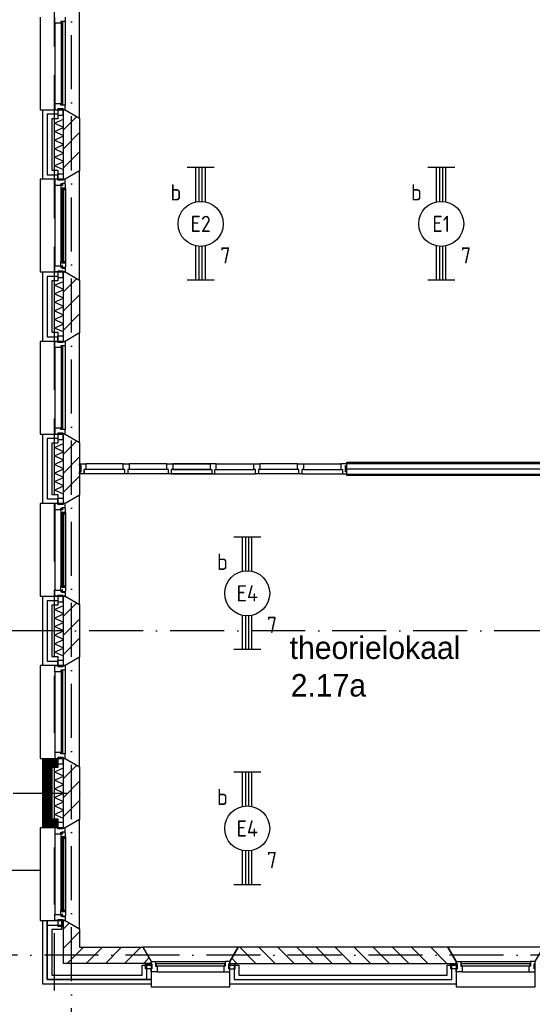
# Model space of a CAD drawing. Header units: millimetres. Extents: x 89505 to 240707, y 191 to 84291.
# Tile 20 of 50: x 173529 to 179223, y 8719 to 19648. Entities that reach past the tile are written whole.
import ezdxf
from ezdxf.enums import TextEntityAlignment as Align

# ---------------------------------------------------------------- set-up
doc = ezdxf.new("R2010")
doc.units = ezdxf.units.MM
doc.header["$LTSCALE"] = 100
doc.linetypes.add('DASHDOT', pattern=[9, 6, -1.5, 0, -1.5])
doc.linetypes.add('HIDDEN', pattern=[9.525, 6.35, -3.175])
doc.layers.get('0').update_dxf_attribs({"linetype": 'CONTINUOUS'})
for name, color, linetype in [('AL$7----_STRAMIEN', 1, 'DASHDOT'), ('AL21----_BUITENWAND', 4, 'CONTINUOUS'), ('AL21K---_ISOLATIE', 1, 'CONTINUOUS'), ('AL22----_BINNENWAND', 7, 'CONTINUOUS'), ('AL27----_DAKEN', 7, 'CONTINUOUS'), ('AL28----_KONSTRUKTIE', 3, 'CONTINUOUS'), ('AL31----_BUITENKOZ', 7, 'CONTINUOUS'), ('AL32----_BINNENKOZ', 9, 'CONTINUOUS'), ('ALL-----_REFLIJNEN', 8, 'CONTINUOUS'), ('ALXA3---_VOLZWART', 14, 'CONTINUOUS'), ('ALXAB---_PREFABBETON', 1, 'CONTINUOUS'), ('BOUW', 8, 'CONTINUOUS'), ('EB63101-_ATTRIB', 2, 'CONTINUOUS'), ('EL63101-_LICHT-ARM', 3, 'CONTINUOUS'), ('LIJN070', 130, 'CONTINUOUS')]:
    doc.layers.add(name, color=color, linetype=linetype)
doc.styles.add('1_8', font='ISO', dxfattribs={"height": 1.8})
doc.styles.add('BURO-025', font='BUROFONT.shx', dxfattribs={"height": 250})

# ---------------------------------------------------------------- blocks, each defined once
blk = doc.blocks.new('EJ3T20')
at = {"color": 0}
for p, q in [((-6.25, -1.5), (-6.25, 1.5)), ((6.25, -1.5), (6.25, 1.5)), ((-6.25, 0.52), (-2.44, 0.52)), ((-6.25, 0.17), (-2.49, 0.17)), ((2.44, 0.52), (6.25, 0.52)), ((2.49, 0.17), (6.25, 0.17)), ((-6.25, -0.17), (-2.49, -0.17)), ((-6.25, -0.52), (-2.44, -0.52)), ((2.44, -0.52), (6.25, -0.52)), ((2.49, -0.17), (6.25, -0.17))]:
    blk.add_line(p, q, dxfattribs=at)
blk.add_circle((0, 0), 2.5, dxfattribs=at)
at = {"color": 6, "style": '1_8'}
for tag, flags, p in [('SCHAK', 8, (3.5, 2.75)), ('A_CODE', 8, (0, 0)), ('GROEP', 8, (-3.5, -2.75)), ('KAST', 9, (3.5, -2.75))]:
    blk.add_attdef(tag, text='', height=1.8, dxfattribs=dict(at, flags=flags)).set_placement(p, align=Align.MIDDLE)

msp = doc.modelspace()

# ---------------------------------------------------------------- hatches: boundary and pattern name
at = {"layer": 'ALXAB---_PREFABBETON'}
h = msp.add_hatch(dxfattribs=at)
h.set_pattern_fill('PREFBET', color=8, style=0)
h.set_pattern_definition([(45, (174195.13, 10770.77), (-106.066, 106.066), [])])
h.paths.add_polyline_path([(174015, 11448), (174035, 11448), (174195, 11356), (174195, 10771), (174035, 10678), (174015, 10678)])

# ---------------------------------------------------------------- linework, layer by layer
at = {"layer": 'AL$7----_STRAMIEN', "color": 1}
for p, q in [((174105, 7175), (174105, 61763)), ((174105, 7175), (174105, 61763)), ((194205, 9263), (170205, 9263))]:
    msp.add_line(p, q, dxfattribs=at)
msp.add_lwpolyline([(183901, 12863), (143805, 12863), (120711, 12863)], dxfattribs=at)
at = {"layer": 'AL$7----_STRAMIEN'}
msp.add_lwpolyline([(164457, 11063), (174358, 11063)], dxfattribs=at)
at = {"layer": 'AL21----_BUITENWAND', "color": 8}
for p, q in [((173785, 18648), (173954, 18648)), ((173785, 17878), (173785, 18648)), ((173954, 18648), (173954, 18548)), ((173885, 18548), (173885, 17978)), ((173954, 18548), (173885, 18548)), ((173885, 17978), (173954, 17978)), ((173954, 17978), (173954, 17878)), ((173954, 17878), (173785, 17878)), ((173785, 16848), (173954, 16848)), ((173785, 16078), (173785, 16848)), ((173954, 16848), (173954, 16748)), ((173885, 16748), (173885, 16178)), ((173954, 16748), (173885, 16748)), ((173885, 16178), (173954, 16178)), ((173954, 16178), (173954, 16078)), ((173954, 16078), (173785, 16078)), ((173785, 15048), (173954, 15048)), ((173785, 14278), (173785, 15048)), ((173954, 15048), (173954, 14948)), ((173885, 14948), (173885, 14378)), ((173954, 14948), (173885, 14948)), ((173885, 14378), (173954, 14378)), ((173954, 14378), (173954, 14278)), ((173954, 14278), (173785, 14278)), ((173785, 13248), (173954, 13248)), ((173785, 12478), (173785, 13248)), ((173954, 13248), (173954, 13148)), ((173885, 13148), (173885, 12578)), ((173954, 13148), (173885, 13148)), ((173885, 12578), (173954, 12578)), ((173954, 12578), (173954, 12478)), ((173954, 12478), (173785, 12478)), ((173785, 8943), (173785, 9648)), ((173785, 9648), (173995, 9648)), ((173995, 9648), (173995, 9548)), ((173885, 9548), (173885, 9043)), ((173995, 9548), (173885, 9548)), ((174888, 9153), (174988, 9153)), ((174888, 9043), (174888, 9153)), ((174988, 9153), (174988, 8943)), ((175863, 9153), (175963, 9153)), ((175863, 8943), (175863, 9153)), ((175963, 9153), (175963, 9043)), ((178278, 9153), (178378, 9153)), ((178278, 9043), (178278, 9153)), ((178378, 9153), (178378, 8943)), ((173885, 9043), (174888, 9043)), ((175963, 9043), (178278, 9043)), ((174988, 8943), (173785, 8943)), ((178378, 8943), (175863, 8943))]:
    msp.add_line(p, q, dxfattribs=at)
msp.add_lwpolyline([(173954, 11348), (173885, 11348), (173885, 10778), (173954, 10778), (173954, 10678), (173785, 10678), (173785, 11448), (173954, 11448)], close=True, dxfattribs=at)
at = {"layer": 'AL21K---_ISOLATIE', "color": 8, "linetype": 'Continuous'}
for p, q in [((173915, 17978), (173915, 18548)), ((173915, 18501), (174015, 18544)), ((174015, 18453), (173915, 18501)), ((174015, 17978), (174015, 18548)), ((173915, 18406), (174015, 18453)), ((174015, 18358), (173915, 18406)), ((173915, 18311), (174015, 18358)), ((174015, 18263), (173915, 18311)), ((173915, 18216), (174015, 18263)), ((174015, 18168), (173915, 18216)), ((173915, 18121), (174015, 18168)), ((174015, 18073), (173915, 18121)), ((173915, 18026), (174015, 18073)), ((174015, 17983), (173915, 18026)), ((173915, 16178), (173915, 16748)), ((173915, 16701), (174015, 16744)), ((174015, 16178), (174015, 16748)), ((174015, 16653), (173915, 16701)), ((173915, 16606), (174015, 16653)), ((174015, 16558), (173915, 16606)), ((173915, 16511), (174015, 16558)), ((174015, 16463), (173915, 16511)), ((173915, 16416), (174015, 16463)), ((174015, 16368), (173915, 16416)), ((173915, 16321), (174015, 16368)), ((174015, 16273), (173915, 16321)), ((173915, 16226), (174015, 16273)), ((174015, 16183), (173915, 16226)), ((173915, 14378), (173915, 14948)), ((173915, 14901), (174015, 14944)), ((174015, 14853), (173915, 14901)), ((174015, 14378), (174015, 14948)), ((173915, 14806), (174015, 14853)), ((174015, 14758), (173915, 14806)), ((173915, 14711), (174015, 14758)), ((174015, 14663), (173915, 14711)), ((173915, 14616), (174015, 14663)), ((174015, 14568), (173915, 14616)), ((173915, 14521), (174015, 14568)), ((174015, 14473), (173915, 14521)), ((173915, 14426), (174015, 14473)), ((174015, 14383), (173915, 14426)), ((173915, 12578), (173915, 13148)), ((173915, 13101), (174015, 13144)), ((174015, 12578), (174015, 13148)), ((174015, 13053), (173915, 13101)), ((173915, 13006), (174015, 13053)), ((174015, 12958), (173915, 13006)), ((173915, 12911), (174015, 12958)), ((174015, 12863), (173915, 12911)), ((173915, 12816), (174015, 12863)), ((174015, 12768), (173915, 12816)), ((173915, 12721), (174015, 12768)), ((174015, 12673), (173915, 12721)), ((173915, 12626), (174015, 12673)), ((174015, 12583), (173915, 12626))]:
    msp.add_line(p, q, dxfattribs=at)
for points in [[(173915, 10778), (173915, 11348)], [(174015, 10783), (173915, 10826), (174015, 10873), (173915, 10921), (174015, 10968), (173915, 11016), (174015, 11063), (173915, 11111), (174015, 11158), (173915, 11206), (174015, 11253), (173915, 11301), (174015, 11344)], [(174015, 10778), (174015, 11348)]]:
    msp.add_lwpolyline(points, dxfattribs=at)
at = {"layer": 'AL22----_BINNENWAND', "color": 8}
for p, q in [((177163, 14738), (180507, 14738)), ((177163, 14588), (177163, 14738)), ((180507, 14588), (177163, 14588))]:
    msp.add_line(p, q, dxfattribs=at)
at = {"layer": 'AL22----_BINNENWAND', "color": 8, "linetype": 'Continuous'}
for p, q in [((177163, 14723), (180507, 14723)), ((177163, 14603), (180507, 14603))]:
    msp.add_line(p, q, dxfattribs=at)
at = {"layer": 'AL27----_DAKEN', "color": 8}
msp.add_line((164457, 10209), (173755, 10209), dxfattribs=at)
at = {"layer": 'AL28----_KONSTRUKTIE', "color": 8}
for p, q in [((174015, 17878), (174015, 18648)), ((174015, 18648), (174035, 18648)), ((174035, 18648), (174195, 18556)), ((174195, 18556), (174195, 17971)), ((174195, 17971), (174035, 17878)), ((174035, 17878), (174015, 17878)), ((174015, 16078), (174015, 16848)), ((174015, 16848), (174035, 16848)), ((174035, 16848), (174195, 16756)), ((174195, 16756), (174195, 16171)), ((174035, 16078), (174015, 16078)), ((174195, 16171), (174035, 16078)), ((174015, 14278), (174015, 15048)), ((174015, 15048), (174035, 15048)), ((174035, 15048), (174195, 14956)), ((174195, 14956), (174195, 14371)), ((174195, 14371), (174035, 14278)), ((174035, 14278), (174015, 14278)), ((174015, 12478), (174015, 13248)), ((174015, 13248), (174035, 13248)), ((174035, 13248), (174195, 13156)), ((174195, 13156), (174195, 12571)), ((174195, 12571), (174035, 12478)), ((174035, 12478), (174015, 12478)), ((175956, 9353), (175863, 9193)), ((178286, 9353), (175956, 9353)), ((178378, 9193), (178286, 9353)), ((175863, 9193), (175863, 9173)), ((178378, 9173), (178378, 9193)), ((175863, 9173), (178378, 9173))]:
    msp.add_line(p, q, dxfattribs=at)
at = {"layer": 'AL28----_KONSTRUKTIE', "color": 8, "linetype": 'Continuous'}
for p, q in [((174015, 9173), (174015, 9648)), ((174015, 9648), (174035, 9648)), ((174035, 9648), (174195, 9556)), ((174195, 9556), (174195, 9353)), ((174195, 9353), (174896, 9353)), ((174896, 9353), (174988, 9193)), ((174988, 9193), (174988, 9173)), ((174988, 9173), (174015, 9173))]:
    msp.add_line(p, q, dxfattribs=at)
at = {"layer": 'AL28----_KONSTRUKTIE', "color": 8}
msp.add_lwpolyline([(174015, 11448), (174035, 11448), (174195, 11356), (174195, 10771), (174035, 10678), (174015, 10678)], close=True, dxfattribs=at)
at = {"layer": 'AL31----_BUITENKOZ', "color": 8}
for p, q in [((173755, 19678), (173755, 18648)), ((174195, 18556), (174195, 19771)), ((173921, 19611), (173921, 18715)), ((174035, 19628), (174035, 18698)), ((173755, 18648), (174035, 18648)), ((173954, 18658), (173954, 18587)), ((174010, 18658), (173954, 18658)), ((173954, 18587), (174010, 18587)), ((174010, 18587), (174010, 18658)), ((174035, 18648), (174195, 18556)), ((173954, 17939), (174010, 17939)), ((173954, 17868), (173954, 17939)), ((174010, 17939), (174010, 17868)), ((174195, 17971), (174035, 17878)), ((174195, 16756), (174195, 17971)), ((173755, 17878), (173755, 16848)), ((174035, 17878), (173755, 17878)), ((173921, 17878), (173921, 17811)), ((173954, 17878), (173921, 17878)), ((173954, 17868), (173954, 17878)), ((174010, 17868), (173954, 17868)), ((174010, 17868), (173954, 17868)), ((173984, 17828), (173999, 17828)), ((173984, 17811), (173984, 17828)), ((173984, 17817), (173984, 17811)), ((173999, 17817), (173984, 17817)), ((173999, 17834), (174035, 17834)), ((173999, 17828), (173999, 17834)), ((173999, 17809), (173999, 17817)), ((174004, 17831), (174004, 17809)), ((174034, 17831), (174004, 17831)), ((174010, 17878), (174010, 17868)), ((174035, 17878), (174010, 17878)), ((174034, 17824), (174034, 17831)), ((174038, 17822), (174034, 17824)), ((174035, 17834), (174035, 17878)), ((174038, 17779), (174038, 17822)), ((173921, 17811), (173984, 17811)), ((173921, 17811), (173921, 16915)), ((173984, 17811), (173984, 17764)), ((173984, 17764), (173997, 17762)), ((173984, 17764), (173984, 16963)), ((173997, 17779), (174038, 17779)), ((173997, 17762), (173997, 17779)), ((174004, 17809), (173999, 17809)), ((174022, 17779), (174022, 17762)), ((174036, 17779), (174022, 17779)), ((174022, 17762), (174036, 17762)), ((174036, 17762), (174036, 17779)), ((174038, 17779), (174038, 16948)), ((173984, 16963), (173997, 16965)), ((173984, 16915), (173984, 16963)), ((173997, 16965), (173997, 16948)), ((173997, 16948), (174038, 16948)), ((174022, 16965), (174036, 16965)), ((174022, 16948), (174022, 16965)), ((174036, 16948), (174022, 16948)), ((174036, 16965), (174036, 16948)), ((174038, 16948), (174038, 16905)), ((173755, 16848), (174035, 16848)), ((173921, 16915), (173984, 16915)), ((173921, 16848), (173921, 16915)), ((173954, 16848), (173921, 16848)), ((173954, 16858), (173954, 16848)), ((174010, 16858), (173954, 16858)), ((173954, 16858), (173954, 16787)), ((174010, 16858), (173954, 16858)), ((173984, 16910), (173984, 16915)), ((173984, 16915), (173984, 16898)), ((173999, 16910), (173984, 16910)), ((173984, 16898), (173999, 16898)), ((173999, 16918), (173999, 16910)), ((174004, 16918), (173999, 16918)), ((173999, 16898), (173999, 16892)), ((173999, 16892), (174035, 16892)), ((174004, 16896), (174004, 16918)), ((174034, 16896), (174004, 16896)), ((174010, 16848), (174010, 16858)), ((174010, 16787), (174010, 16858)), ((174035, 16848), (174010, 16848)), ((174038, 16905), (174034, 16903)), ((174034, 16903), (174034, 16896)), ((174035, 16892), (174035, 16848)), ((174035, 16848), (174195, 16756)), ((173954, 16787), (174010, 16787)), ((173755, 16078), (173755, 15048)), ((174035, 16078), (173755, 16078)), ((173954, 16139), (174010, 16139)), ((173954, 16068), (173954, 16139)), ((174010, 16068), (173954, 16068)), ((174010, 16139), (174010, 16068)), ((174195, 16171), (174035, 16078)), ((174195, 14956), (174195, 16171)), ((173921, 16011), (173921, 15115)), ((174035, 16028), (174035, 15098)), ((173755, 15048), (174035, 15048)), ((173954, 15058), (173954, 14987)), ((174010, 15058), (173954, 15058)), ((173954, 14987), (174010, 14987)), ((174010, 14987), (174010, 15058)), ((174035, 15048), (174195, 14956)), ((173954, 14339), (174010, 14339)), ((173954, 14268), (173954, 14339)), ((174010, 14339), (174010, 14268)), ((174195, 14371), (174035, 14278)), ((174195, 13156), (174195, 14371)), ((173755, 14278), (173755, 13248)), ((174035, 14278), (173755, 14278)), ((173921, 14278), (173921, 14211)), ((173954, 14278), (173921, 14278)), ((173921, 14211), (173921, 13315)), ((173921, 14211), (173984, 14211)), ((173954, 14268), (173954, 14278)), ((174010, 14268), (173954, 14268)), ((174010, 14268), (173954, 14268)), ((173984, 14228), (173999, 14228)), ((173984, 14211), (173984, 14228)), ((173984, 14217), (173984, 14211)), ((173999, 14217), (173984, 14217)), ((173984, 14211), (173984, 14164)), ((173999, 14234), (174035, 14234)), ((173999, 14228), (173999, 14234)), ((173999, 14209), (173999, 14217)), ((174004, 14209), (173999, 14209)), ((174004, 14231), (174004, 14209)), ((174034, 14231), (174004, 14231)), ((174010, 14278), (174010, 14268)), ((174035, 14278), (174010, 14278)), ((174034, 14224), (174034, 14231)), ((174038, 14222), (174034, 14224)), ((174035, 14234), (174035, 14278)), ((174038, 14179), (174038, 14222)), ((173984, 14164), (173984, 13363)), ((173984, 14164), (173997, 14162)), ((173997, 14179), (174038, 14179)), ((173997, 14162), (173997, 14179)), ((174022, 14179), (174022, 14162)), ((174036, 14179), (174022, 14179)), ((174022, 14162), (174036, 14162)), ((174036, 14162), (174036, 14179)), ((174038, 14179), (174038, 13348)), ((173984, 13363), (173997, 13365)), ((173984, 13315), (173984, 13363)), ((173997, 13365), (173997, 13348)), ((173997, 13348), (174038, 13348)), ((174022, 13365), (174036, 13365)), ((174022, 13348), (174022, 13365)), ((174036, 13348), (174022, 13348)), ((174036, 13365), (174036, 13348)), ((174038, 13348), (174038, 13305)), ((173755, 13248), (174035, 13248)), ((173921, 13315), (173984, 13315)), ((173921, 13248), (173921, 13315)), ((173954, 13248), (173921, 13248)), ((173954, 13258), (173954, 13248)), ((174010, 13258), (173954, 13258)), ((173954, 13258), (173954, 13187)), ((174010, 13258), (173954, 13258)), ((173984, 13310), (173984, 13315)), ((173984, 13315), (173984, 13298)), ((173999, 13310), (173984, 13310)), ((173984, 13298), (173999, 13298)), ((173999, 13318), (173999, 13310)), ((174004, 13318), (173999, 13318)), ((173999, 13298), (173999, 13292)), ((173999, 13292), (174035, 13292)), ((174004, 13296), (174004, 13318)), ((174034, 13296), (174004, 13296)), ((174010, 13248), (174010, 13258)), ((174010, 13187), (174010, 13258)), ((174035, 13248), (174010, 13248)), ((174038, 13305), (174034, 13303)), ((174034, 13303), (174034, 13296)), ((174035, 13292), (174035, 13248)), ((174035, 13248), (174195, 13156)), ((173954, 13187), (174010, 13187))]:
    msp.add_line(p, q, dxfattribs=at)
at = {"layer": 'AL31----_BUITENKOZ', "color": 8, "linetype": 'Continuous'}
for p, q in [((173921, 19611), (173921, 19678)), ((174035, 19678), (174035, 19628)), ((173921, 19611), (173921, 19611)), ((173921, 19611), (173921, 19611)), ((173921, 19611), (173921, 19611)), ((173921, 19611), (173921, 19611)), ((173984, 19611), (173921, 19611)), ((173984, 19628), (173984, 19611)), ((174035, 19628), (173984, 19628)), ((173988, 19623), (173988, 18703)), ((174009, 19623), (173988, 19623)), ((174009, 18703), (174009, 19623)), ((174035, 19628), (174035, 19628)), ((173921, 18715), (173921, 18648)), ((173921, 18715), (173921, 18715)), ((173921, 18715), (173921, 18715)), ((173921, 18715), (173921, 18715)), ((173921, 18715), (173921, 18715)), ((173984, 18715), (173921, 18715)), ((173984, 18698), (173984, 18715)), ((174035, 18698), (173984, 18698)), ((173988, 18703), (174009, 18703)), ((174035, 18648), (174035, 18698)), ((174035, 18698), (174035, 18698)), ((173921, 18648), (173954, 18648)), ((173954, 18658), (174010, 18658)), ((173954, 18648), (173954, 18658)), ((174010, 18658), (174010, 18648)), ((174010, 18648), (174035, 18648)), ((174010, 18648), (174010, 18648)), ((173999, 17777), (173999, 16950)), ((174020, 17777), (173999, 17777)), ((174020, 16950), (174020, 17777)), ((173999, 16950), (174020, 16950)), ((173921, 16078), (173954, 16078)), ((173921, 16011), (173921, 16078)), ((173954, 16078), (173954, 16068)), ((173954, 16068), (174010, 16068)), ((174010, 16078), (174035, 16078)), ((174010, 16078), (174010, 16078)), ((174010, 16068), (174010, 16078)), ((174035, 16078), (174035, 16028)), ((173921, 16011), (173921, 16011)), ((173921, 16011), (173921, 16011)), ((173921, 16011), (173921, 16011)), ((173921, 16011), (173921, 16011)), ((173984, 16011), (173921, 16011)), ((173984, 16028), (173984, 16011)), ((174035, 16028), (173984, 16028)), ((173988, 16023), (173988, 15103)), ((174009, 16023), (173988, 16023)), ((174009, 15103), (174009, 16023)), ((174035, 16028), (174035, 16028)), ((173921, 15115), (173921, 15048)), ((173921, 15115), (173921, 15115)), ((173921, 15115), (173921, 15115)), ((173921, 15115), (173921, 15115)), ((173921, 15115), (173921, 15115)), ((173984, 15115), (173921, 15115)), ((173984, 15098), (173984, 15115)), ((174035, 15098), (173984, 15098)), ((173988, 15103), (174009, 15103)), ((174035, 15048), (174035, 15098)), ((174035, 15098), (174035, 15098)), ((173921, 15048), (173954, 15048)), ((173954, 15058), (174010, 15058)), ((173954, 15048), (173954, 15058)), ((174010, 15058), (174010, 15048)), ((174010, 15048), (174035, 15048)), ((174010, 15048), (174010, 15048)), ((173999, 14177), (173999, 13350)), ((174020, 14177), (173999, 14177)), ((174020, 13350), (174020, 14177)), ((173999, 13350), (174020, 13350))]:
    msp.add_line(p, q, dxfattribs=at)
at = {"layer": 'AL31----_BUITENKOZ', "color": 8}
for points in [[(174035, 11448), (174195, 11356), (174195, 12571), (174035, 12478), (173755, 12478), (173755, 11448)], [(174010, 12468), (173954, 12468), (173954, 12539), (174010, 12539)], [(174010, 11458), (173954, 11458), (173954, 11387), (174010, 11387)], [(174035, 9648), (174195, 9556), (174195, 10771), (174035, 10678), (173755, 10678), (173755, 9648)], [(174010, 10668), (173954, 10668), (173954, 10739), (174010, 10739)], [(174035, 10678), (174010, 10678), (174010, 10668), (173954, 10668), (173954, 10678), (173921, 10678), (173921, 10611), (173984, 10611), (173984, 10628), (173999, 10628), (173999, 10634), (174035, 10634)], [(174038, 10622), (174034, 10624), (174034, 10631), (174004, 10631), (174004, 10609), (173999, 10609), (173999, 10617), (173984, 10617), (173984, 10611), (173984, 10564), (173997, 10562), (173997, 10579), (174038, 10579)], [(174036, 10579), (174022, 10579), (174022, 10562), (174036, 10562)], [(174038, 9705), (174034, 9703), (174034, 9696), (174004, 9696), (174004, 9718), (173999, 9718), (173999, 9710), (173984, 9710), (173984, 9715), (173984, 9763), (173997, 9765), (173997, 9748), (174038, 9748)], [(174036, 9748), (174022, 9748), (174022, 9765), (174036, 9765)], [(174035, 9648), (174010, 9648), (174010, 9658), (173954, 9658), (173954, 9648), (173921, 9648), (173921, 9715), (173984, 9715), (173984, 9698), (173999, 9698), (173999, 9692), (174035, 9692)], [(174010, 9658), (173954, 9658), (173954, 9587), (174010, 9587)], [(175863, 9193), (175956, 9353), (174896, 9353), (174988, 9193), (174988, 8913), (175863, 8913)], [(179253, 9193), (179346, 9353), (178286, 9353), (178378, 9193), (178378, 8913), (179253, 8913)], [(174998, 9168), (174998, 9112), (174927, 9112), (174927, 9168)], [(175853, 9168), (175853, 9112), (175924, 9112), (175924, 9168)], [(178388, 9168), (178388, 9112), (178317, 9112), (178317, 9168)]]:
    msp.add_lwpolyline(points, close=True, dxfattribs=at)
at = {"layer": 'AL31----_BUITENKOZ', "color": 8, "linetype": 'Continuous'}
for points in [[(174035, 12428), (174035, 12428), (173984, 12428), (173984, 12411), (173921, 12411), (173921, 12411), (173921, 12411), (173921, 12411), (173921, 12411), (173921, 12478), (173954, 12478), (173954, 12468), (174010, 12468), (174010, 12478), (174010, 12478), (174035, 12478)], [(174009, 12423), (173988, 12423), (173988, 11503), (174009, 11503)], [(174035, 11498), (174035, 11498), (173984, 11498), (173984, 11515), (173921, 11515), (173921, 11515), (173921, 11515), (173921, 11515), (173921, 11515), (173921, 11448), (173954, 11448), (173954, 11458), (174010, 11458), (174010, 11448), (174010, 11448), (174035, 11448)], [(174020, 10577), (173999, 10577), (173999, 9750), (174020, 9750)], [(175038, 9193), (175038, 9193), (175038, 9142), (175055, 9142), (175055, 9079), (175055, 9079), (175055, 9079), (175055, 9079), (175055, 9079), (174988, 9079), (174988, 9112), (174998, 9112), (174998, 9168), (174988, 9168), (174988, 9168), (174988, 9193)], [(175813, 9193), (175813, 9193), (175813, 9142), (175796, 9142), (175796, 9079), (175796, 9079), (175796, 9079), (175796, 9079), (175796, 9079), (175863, 9079), (175863, 9112), (175853, 9112), (175853, 9168), (175863, 9168), (175863, 9168), (175863, 9193)], [(178428, 9193), (178428, 9193), (178428, 9142), (178445, 9142), (178445, 9079), (178445, 9079), (178445, 9079), (178445, 9079), (178445, 9079), (178378, 9079), (178378, 9112), (178388, 9112), (178388, 9168), (178378, 9168), (178378, 9168), (178378, 9193)], [(179203, 9193), (179203, 9193), (179203, 9142), (179186, 9142), (179186, 9079), (179186, 9079), (179186, 9079), (179186, 9079), (179186, 9079), (179253, 9079), (179253, 9112), (179243, 9112), (179243, 9168), (179253, 9168), (179253, 9168), (179253, 9193)], [(175043, 9167), (175043, 9146), (175808, 9146), (175808, 9167)], [(178433, 9167), (178433, 9146), (179198, 9146), (179198, 9167)]]:
    msp.add_lwpolyline(points, close=True, dxfattribs=at)
at = {"layer": 'AL31----_BUITENKOZ', "color": 8}
for points in [[(173921, 12411), (173921, 11515)], [(174035, 12428), (174035, 11498)], [(173921, 10611), (173921, 9715)], [(173984, 10564), (173984, 9763)], [(174038, 10579), (174038, 9748)], [(175038, 9193), (175813, 9193)], [(178428, 9193), (179203, 9193)], [(175055, 9079), (175796, 9079)], [(178445, 9079), (179186, 9079)]]:
    msp.add_lwpolyline(points, dxfattribs=at)
at = {"layer": 'AL32----_BINNENKOZ', "color": 8}
for p, q in [((174195, 14720), (174262, 14720)), ((174195, 14698), (174195, 14720)), ((174211, 14698), (174195, 14698)), ((174211, 14631), (174211, 14698)), ((174245, 14657), (174245, 14606)), ((174262, 14657), (174245, 14657)), ((174245, 14606), (174245, 14657)), ((174262, 14720), (174262, 14657)), ((174679, 14720), (174262, 14720)), ((174679, 14657), (174262, 14657)), ((174679, 14720), (174746, 14720)), ((174679, 14657), (174679, 14720)), ((174696, 14657), (174679, 14657)), ((174696, 14606), (174696, 14657)), ((174729, 14657), (174729, 14606)), ((174746, 14657), (174729, 14657)), ((175163, 14720), (174746, 14720)), ((175163, 14720), (174746, 14720)), ((174746, 14720), (174746, 14657)), ((175163, 14657), (174746, 14657)), ((175163, 14720), (175230, 14720)), ((175163, 14657), (175163, 14720)), ((175180, 14657), (175163, 14657)), ((175180, 14606), (175180, 14657)), ((175213, 14657), (175213, 14606)), ((175230, 14657), (175213, 14657)), ((175646, 14720), (175230, 14720)), ((175230, 14720), (175646, 14720)), ((175646, 14720), (175230, 14720)), ((175230, 14720), (175646, 14720)), ((175230, 14720), (175230, 14657)), ((175646, 14657), (175230, 14657)), ((175230, 14657), (175646, 14657)), ((175646, 14720), (175646, 14657)), ((175713, 14720), (175646, 14720)), ((175646, 14657), (175663, 14657)), ((175663, 14657), (175663, 14606)), ((175696, 14657), (175713, 14657)), ((175696, 14606), (175696, 14657)), ((175713, 14720), (176130, 14720)), ((175713, 14657), (175713, 14720)), ((175713, 14720), (176130, 14720)), ((175713, 14657), (176130, 14657)), ((176130, 14720), (176197, 14720)), ((176130, 14657), (176130, 14720)), ((176147, 14657), (176130, 14657)), ((176147, 14606), (176147, 14657)), ((176180, 14657), (176180, 14606)), ((176197, 14657), (176180, 14657)), ((176613, 14720), (176197, 14720)), ((176197, 14720), (176197, 14657)), ((176613, 14720), (176197, 14720)), ((176613, 14657), (176197, 14657)), ((176613, 14720), (176680, 14720)), ((176613, 14657), (176613, 14720)), ((176630, 14657), (176613, 14657)), ((176630, 14606), (176630, 14657)), ((176663, 14657), (176663, 14606)), ((176680, 14657), (176663, 14657)), ((176680, 14720), (176680, 14657)), ((176680, 14720), (177096, 14720)), ((176680, 14720), (177096, 14720)), ((176680, 14657), (177096, 14657)), ((177096, 14720), (177096, 14657)), ((177163, 14720), (177096, 14720)), ((177096, 14657), (177113, 14657)), ((177113, 14657), (177113, 14606)), ((177147, 14698), (177163, 14698)), ((177147, 14631), (177147, 14698)), ((177163, 14698), (177163, 14720)), ((174195, 14631), (174211, 14631)), ((174195, 14606), (174195, 14631)), ((174245, 14606), (174195, 14606)), ((174696, 14606), (174245, 14606)), ((174729, 14606), (174696, 14606)), ((175180, 14606), (174729, 14606)), ((175213, 14606), (175180, 14606)), ((175663, 14606), (175213, 14606)), ((175213, 14606), (175663, 14606)), ((175663, 14606), (175696, 14606)), ((175696, 14606), (176147, 14606)), ((176180, 14606), (176147, 14606)), ((176630, 14606), (176180, 14606)), ((176663, 14606), (176630, 14606)), ((176663, 14606), (177113, 14606)), ((177113, 14606), (177163, 14606)), ((177163, 14631), (177147, 14631)), ((177163, 14606), (177163, 14631))]:
    msp.add_line(p, q, dxfattribs=at)
at = {"layer": 'ALL-----_REFLIJNEN', "color": 8, "linetype": 'Continuous'}
for p, q in [((173835, 18598), (173835, 17928)), ((173954, 18598), (173835, 18598)), ((173835, 17928), (173954, 17928)), ((173835, 16798), (173835, 16128)), ((173954, 16798), (173835, 16798)), ((173835, 16128), (173954, 16128)), ((173835, 14998), (173835, 14328)), ((173954, 14998), (173835, 14998)), ((177163, 14663), (180507, 14663)), ((173835, 14328), (173954, 14328)), ((173835, 13198), (173835, 12528)), ((173954, 13198), (173835, 13198)), ((173835, 12528), (173954, 12528)), ((173835, 8993), (173835, 9648)), ((173835, 9648), (173835, 8993)), ((174988, 8993), (173835, 8993)), ((173835, 8993), (174988, 8993))]:
    msp.add_line(p, q, dxfattribs=at)
msp.add_lwpolyline([(173954, 11398), (173835, 11398), (173835, 10728), (173954, 10728)], dxfattribs=at)
at = {"layer": 'ALXA3---_VOLZWART', "color": 8}
for p, q in [((173835, 18598), (173835, 17928)), ((173954, 18598), (173835, 18598)), ((173835, 17928), (173954, 17928)), ((173835, 16798), (173835, 16128)), ((173954, 16798), (173835, 16798)), ((173835, 16128), (173954, 16128)), ((173835, 14998), (173835, 14328)), ((173954, 14998), (173835, 14998)), ((173835, 14328), (173954, 14328)), ((173835, 13198), (173835, 12528)), ((173954, 13198), (173835, 13198)), ((173835, 12528), (173954, 12528)), ((173835, 8993), (173835, 9598)), ((173835, 9598), (173995, 9598)), ((174938, 9153), (174938, 8993)), ((175913, 9153), (175913, 8993)), ((178328, 8993), (178328, 9153)), ((174938, 8993), (173835, 8993)), ((175913, 8993), (178328, 8993))]:
    msp.add_line(p, q, dxfattribs=at)
at = {"layer": 'ALXA3---_VOLZWART', "color": 8, "const_width": 100}
msp.add_lwpolyline([(173954, 11398), (173835, 11398), (173835, 10728), (173954, 10728)], dxfattribs=at)
at = {"layer": 'ALXAB---_PREFABBETON', "color": 8}
for p, q in [((174015, 18639), (174024, 18648)), ((174015, 18427), (174163, 18575)), ((174015, 18215), (174195, 18395)), ((174015, 18003), (174195, 18183)), ((174015, 16839), (174024, 16848)), ((174015, 16627), (174163, 16775)), ((174015, 16415), (174195, 16595)), ((174015, 16203), (174195, 16383)), ((174015, 15039), (174024, 15048)), ((174015, 14827), (174163, 14975)), ((174015, 14615), (174195, 14795)), ((174015, 14403), (174195, 14583)), ((174015, 13239), (174024, 13248)), ((174015, 13027), (174163, 13175)), ((174015, 12815), (174195, 12995)), ((174015, 12603), (174195, 12783)), ((174081, 9622), (174015, 9556)), ((174195, 9523), (174015, 9343)), ((174237, 9353), (174057, 9173)), ((174449, 9353), (174269, 9173)), ((174661, 9353), (174481, 9173)), ((174874, 9353), (174694, 9173)), ((175973, 9353), (176153, 9173)), ((176185, 9353), (176365, 9173)), ((176397, 9353), (176577, 9173)), ((176609, 9353), (176789, 9173)), ((176821, 9353), (177001, 9173)), ((177033, 9353), (177213, 9173)), ((177245, 9353), (177425, 9173)), ((177457, 9353), (177637, 9173)), ((177670, 9353), (177850, 9173)), ((177882, 9353), (178062, 9173)), ((178094, 9353), (178274, 9173)), ((174965, 9233), (174906, 9173)), ((175884, 9230), (175940, 9173))]:
    msp.add_line(p, q, dxfattribs=at)
at = {"layer": 'LIJN070', "linetype": 'HIDDEN'}
msp.add_line((173915, 5063), (173915, 78198), dxfattribs=at)

# ---------------------------------------------------------------- block references
at = {"layer": 'EL63101-_LICHT-ARM'}
ref = msp.add_blockref('EJ3T20', (175539, 17382, 3500), dxfattribs=dict(at, xscale=100, yscale=100, zscale=100, rotation=90))
ref.add_attrib('A_CODE', 'E2', dxfattribs={"layer": 'EB63101-_ATTRIB', "color": 1, "height": 180, "style": '1_8', "flags": 8}).set_placement((175539, 17382, 3500), align=Align.MIDDLE)
ref.add_attrib('GROEP', '7', dxfattribs={"layer": 'EB63101-_ATTRIB', "color": 1, "height": 180, "style": '1_8', "flags": 8}).set_placement((175814, 17032, 3500), align=Align.MIDDLE)
ref.add_attrib('SCHAK', 'b', dxfattribs={"layer": 'EB63101-_ATTRIB', "color": 1, "height": 180, "style": '1_8', "flags": 8}).set_placement((175264, 17732, 3500), align=Align.MIDDLE)
ref = msp.add_blockref('EJ3T20', (178211, 17382, 3500), dxfattribs=dict(at, xscale=100, yscale=100, zscale=100, rotation=90))
ref.add_attrib('A_CODE', 'E1', dxfattribs={"layer": 'EB63101-_ATTRIB', "color": 1, "height": 180, "style": '1_8', "flags": 8}).set_placement((178211, 17382, 3500), align=Align.MIDDLE)
ref.add_attrib('GROEP', '7', dxfattribs={"layer": 'EB63101-_ATTRIB', "color": 1, "height": 180, "style": '1_8', "flags": 8}).set_placement((178486, 17032, 3500), align=Align.MIDDLE)
ref.add_attrib('SCHAK', 'b', dxfattribs={"layer": 'EB63101-_ATTRIB', "color": 1, "height": 180, "style": '1_8', "flags": 8}).set_placement((177936, 17732, 3500), align=Align.MIDDLE)
ref = msp.add_blockref('EJ3T20', (176056, 13281, 3500), dxfattribs=dict(at, xscale=100, yscale=100, zscale=100, rotation=90))
ref.add_attrib('A_CODE', 'E4', dxfattribs={"layer": 'EB63101-_ATTRIB', "color": 1, "height": 180, "style": '1_8', "flags": 8}).set_placement((176056, 13281, 3500), align=Align.MIDDLE)
ref.add_attrib('GROEP', '7', dxfattribs={"layer": 'EB63101-_ATTRIB', "color": 1, "height": 180, "style": '1_8', "flags": 8}).set_placement((176331, 12931, 3500), align=Align.MIDDLE)
ref.add_attrib('SCHAK', 'b', dxfattribs={"layer": 'EB63101-_ATTRIB', "color": 1, "height": 180, "style": '1_8', "flags": 8}).set_placement((175781, 13631, 3500), align=Align.MIDDLE)
ref = msp.add_blockref('EJ3T20', (176056, 10671, 3500), dxfattribs=dict(at, xscale=100, yscale=100, zscale=100, rotation=90))
ref.add_attrib('A_CODE', 'E4', dxfattribs={"layer": 'EB63101-_ATTRIB', "color": 1, "height": 180, "style": '1_8', "flags": 8}).set_placement((176056, 10671, 3500), align=Align.MIDDLE)
ref.add_attrib('GROEP', '7', dxfattribs={"layer": 'EB63101-_ATTRIB', "color": 1, "height": 180, "style": '1_8', "flags": 8}).set_placement((176331, 10321, 3500), align=Align.MIDDLE)
ref.add_attrib('SCHAK', 'b', dxfattribs={"layer": 'EB63101-_ATTRIB', "color": 1, "height": 180, "style": '1_8', "flags": 8}).set_placement((175781, 11021, 3500), align=Align.MIDDLE)

# ---------------------------------------------------------------- texts
at = {"layer": 'BOUW', "style": 'BURO-025'}
for s, p in [('theorielokaal', (176528, 12552)), ('2.17a', (176540, 12135))]:
    msp.add_text(s, height=250, dxfattribs=at).set_placement(p)

doc.saveas('drawing.dxf')
